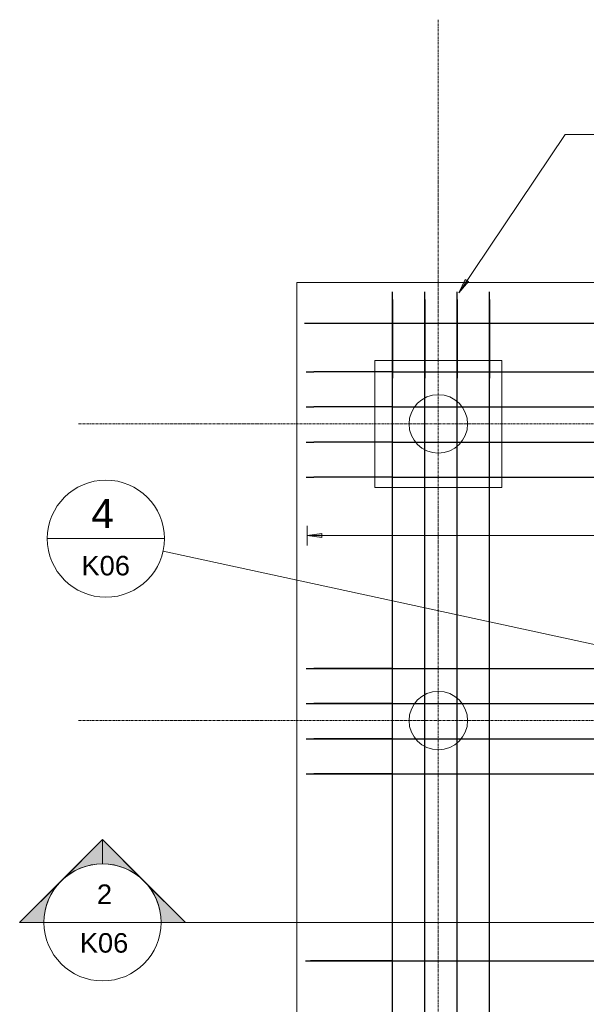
# Model space of a CAD drawing. Header units: millimetres. Extents: x -11210 to 34147, y -5506 to 4553.
# Tile 2 of 33: x -11210 to -8308, y -492 to 4553. Entities that reach past the tile are written whole.
import ezdxf

# ---------------------------------------------------------------- set-up
doc = ezdxf.new("R2010")
doc.units = ezdxf.units.MM
doc.linetypes.add('Linia siatki', pattern=[22.225, 12.7, -3.175, 3.175, -3.175])
for name, color, linetype, lineweight in [('A-ANNO-DIMS', 211, 'Continuous', 9), ('A-ANNO-DIMS-50', 211, 'Continuous', 9), ('A-ANNO-SYMB', 150, 'Continuous', 9), ('G-ANNO-SYMB', 111, 'Continuous', 9), ('S-FNDN', 32, 'Continuous', 15), ('S-GRID', 1, 'Continuous', 9), ('S-RBAR', 171, 'Continuous', 9), ('S-RBAR-IDEN', 171, 'Continuous', 9)]:
    doc.layers.add(name, color=color, linetype=linetype, lineweight=lineweight)
doc.styles.add('Arial_1', font='arial.ttf', dxfattribs={"height": 100})
doc.styles.add('Arial_2', font='arial.ttf', dxfattribs={"height": 150})
doc.styles.add('Arial_3', font='arial.ttf', dxfattribs={"height": 125})
doc.dimstyles.new('BP_Wymiarowanie_zbrojenie_płyty', dxfattribs={"dimscale": 304.8, "dimtxt": 102.02594, "dimasz": 0.328084, "dimexe": 0.164042, "dimexo": 0.0625, "dimgap": 0.032808, "dimtad": 1, "dimdec": 0, "dimlfac": 0.1, "dimzin": 0, "dimdsep": 46, "dimtxsty": 'Arial_3', "dimblk2": 'DOTBLANK', "dimsah": 1, "dimcen": 0.09, "dimazin": 0, "dimtfac": 1, "dimtdec": 4, "dimtix": 1, "dimtmove": 0, "dimatfit": 3, "dimfxl": 0.164042, "dimfxlon": 1, "dimtvp": 1, "dimtfill": 1, "dimtolj": 1, "dimtzin": 0, "dimarcsym": 2})
doc.dimstyles.new('BP_Wymiarowanie_zbrojenie_płyty_1', dxfattribs={"dimscale": 304.8, "dimtxt": 102.02594, "dimasz": 0.328084, "dimexe": 0.164042, "dimexo": 0.0625, "dimgap": 0.032808, "dimtad": 1, "dimdec": 0, "dimlfac": 0.1, "dimzin": 0, "dimdsep": 46, "dimtxsty": 'Arial_3', "dimblk1": 'DOTBLANK', "dimblk2": 'DOTBLANK', "dimsah": 1, "dimcen": 0.09, "dimazin": 0, "dimtfac": 1, "dimtdec": 4, "dimtix": 1, "dimtmove": 0, "dimatfit": 3, "dimfxl": 0.164042, "dimfxlon": 1, "dimtvp": 1, "dimtfill": 1, "dimtolj": 1, "dimtzin": 0, "dimarcsym": 2})

# ---------------------------------------------------------------- blocks, each defined once
blk = doc.blocks.new('PF-1 - PF-1-624972--1_20')
at = {"layer": 'S-FNDN', "lineweight": 9}
for p, q in [((-2840.7, 3206.5), (-9790.7, 3206.5)), ((-9790.7, 3206.5), (-9790.7, -3743.5))]:
    blk.add_line(p, q, dxfattribs=at)
at = {"layer": 'S-FNDN'}
for p, q in [((-8740.7, 2806.5), (-9390.7, 2806.5)), ((-9390.7, 2806.5), (-9390.7, 2156.5)), ((-8740.7, 2156.5), (-8740.7, 2806.5)), ((-9390.7, 2156.5), (-8740.7, 2156.5))]:
    blk.add_line(p, q, dxfattribs=at)
at = {"layer": 'S-FNDN', "lineweight": 9}
for centre, start, end in [((-9065.7, 2481.5), 0, 180), ((-9065.7, 2481.5), 180, 360), ((-9065.7, 961.5), 0, 180), ((-9065.7, 961.5), 180, 360)]:
    blk.add_arc(centre, 150, start, end, dxfattribs=at)
blk = doc.blocks.new('Przekrój - Etykieta Przekroju_M - Wypełniona-853--1_20')
at = {"layer": 'G-ANNO-SYMB'}
h = blk.add_hatch(color=256, dxfattribs=at)
edge = h.paths.add_edge_path()
edge.add_line((-6, 8.49), (-6, 6))
edge.add_arc((-6, 0), 6, 90, 135)
edge.add_line((-10.24, 4.24), (-6, 8.49))
h = blk.add_hatch(color=256, dxfattribs=at)
edge = h.paths.add_edge_path()
edge.add_line((-6, 8.49), (-1.76, 4.24))
edge.add_arc((-6, 0), 6, 45, 90)
edge.add_line((-6, 6), (-6, 8.49))
h = blk.add_hatch(color=256, dxfattribs=at)
edge = h.paths.add_edge_path()
edge.add_line((-14.49, 0), (-10.24, 4.24))
edge.add_arc((-6, 0), 6, 135, 180)
edge.add_line((-12, 0), (-14.49, 0))
h = blk.add_hatch(color=256, dxfattribs=at)
edge = h.paths.add_edge_path()
edge.add_line((2.49, 0), (0, 0))
edge.add_arc((-6, 0), 6, 360, 405)
edge.add_line((-1.76, 4.24), (2.49, 0))
for p, q in [((-6, 8.49), (-14.49, 0)), ((-6, 8.49), (-10.24, 4.24)), ((-6, 8.49), (2.49, 0)), ((-6, 6), (-6, 8.49)), ((-6, 8.49), (-6, 6)), ((-1.76, 4.24), (-6, 8.49)), ((-10.24, 4.24), (-14.49, 0)), ((2.49, 0), (-1.76, 4.24)), ((-14.49, 0), (-12, 0)), ((0, 0), (2.49, 0)), ((-12, 0), (-14.49, 0)), ((0, 0), (2.49, 0))]:
    blk.add_line(p, q, dxfattribs=at)
for start, end in [(360, 180), (90, 135), (45, 90), (135, 180), (360, 45), (180, 360)]:
    blk.add_arc((-6, 0), 6, start, end, dxfattribs=at)
blk = doc.blocks.new('DIMBLOCK142--1_20')
at = {"layer": 'A-ANNO-DIMS-50', "lineweight": 18}
blk.add_hatch(color=256, dxfattribs=at).paths.add_polyline_path([(-9736.7, 1909.6), (-9661.7, 1899.8), (-9661.7, 1919.5)])
at = {"layer": 'A-ANNO-DIMS-50'}
for q in [(-9736.7, 1959.6), (-9587.9, 1909.6), (-9736.7, 1859.6)]:
    blk.add_line((-9736.7, 1909.6), q, dxfattribs=at)
at = {"layer": 'A-ANNO-DIMS-50', "lineweight": 18}
for p, q in [((-9661.7, 1919.5), (-9736.7, 1909.6)), ((-9661.7, 1899.8), (-9661.7, 1919.5)), ((-9736.7, 1909.6), (-9661.7, 1899.8))]:
    blk.add_line(p, q, dxfattribs=at)
blk = doc.blocks.new('_DotBlank')
at = {"color": 0, "linetype": 'ByBlock', "lineweight": -2}
blk.add_line((-0.5, 0), (-1, 0), dxfattribs=at)
blk.add_circle((0, 0), 0.5, dxfattribs=at)
blk = doc.blocks.new('DIMBLOCK143--1_20')
at = {"layer": 'A-ANNO-DIMS-50'}
blk.add_line((-9587.9, 1909.6), (-9439.2, 1909.6), dxfattribs=at)
blk = doc.blocks.new('DIMBLOCK144--1_20')
at = {"layer": 'A-ANNO-DIMS-50'}
blk.add_line((-9439.2, 1909.6), (-9290.5, 1909.6), dxfattribs=at)
blk = doc.blocks.new('DIMBLOCK145--1_20')
at = {"layer": 'A-ANNO-DIMS-50'}
blk.add_line((-9290.5, 1909.6), (-9141.7, 1909.6), dxfattribs=at)
blk = doc.blocks.new('DIMBLOCK146--1_20')
at = {"layer": 'A-ANNO-DIMS-50'}
blk.add_line((-9141.7, 1909.6), (-8993, 1909.6), dxfattribs=at)
blk = doc.blocks.new('DIMBLOCK147--1_20')
at = {"layer": 'A-ANNO-DIMS-50'}
blk.add_line((-8993, 1909.6), (-8844.2, 1909.6), dxfattribs=at)
blk = doc.blocks.new('DIMBLOCK148--1_20')
at = {"layer": 'A-ANNO-DIMS-50'}
blk.add_line((-8844.2, 1909.6), (-8695.5, 1909.6), dxfattribs=at)
blk = doc.blocks.new('DIMBLOCK149--1_20')
at = {"layer": 'A-ANNO-DIMS-50'}
blk.add_line((-8695.5, 1909.6), (-8546.8, 1909.6), dxfattribs=at)
blk = doc.blocks.new('DIMBLOCK150--1_20')
at = {"layer": 'A-ANNO-DIMS-50'}
blk.add_line((-8546.8, 1909.6), (-8398, 1909.6), dxfattribs=at)
blk = doc.blocks.new('DIMBLOCK151--1_20')
at = {"layer": 'A-ANNO-DIMS-50'}
blk.add_line((-8398, 1909.6), (-8249.3, 1909.6), dxfattribs=at)
blk = doc.blocks.new('DIMBLOCK188--1_20')
at = {"layer": 'A-ANNO-DIMS-50', "lineweight": 18}
for points in [[(-9736.7, 1909.6), (-9661.7, 1899.8), (-9661.7, 1919.5)], [(-2894.7, 1909.6), (-2819.7, 1899.8), (-2819.7, 1919.5)]]:
    blk.add_hatch(color=256, dxfattribs=at).paths.add_polyline_path(points)
at = {"layer": 'A-ANNO-DIMS-50'}
for p, q in [((-9736.7, 1909.6), (-9736.7, 1959.6)), ((-3043.4, 1909.6), (-3043.4, 1959.6)), ((-2894.7, 1909.6), (-2894.7, 1959.6)), ((-9736.7, 1909.6), (-2769, 1909.6)), ((-9736.7, 1909.6), (-9587.9, 1909.6)), ((-9736.7, 1909.6), (-9736.7, 1859.6)), ((-9587.9, 1909.6), (-9439.2, 1909.6)), ((-9439.2, 1909.6), (-9290.5, 1909.6)), ((-9290.5, 1909.6), (-9141.7, 1909.6)), ((-9141.7, 1909.6), (-8993, 1909.6)), ((-8993, 1909.6), (-8844.2, 1909.6)), ((-8844.2, 1909.6), (-8695.5, 1909.6)), ((-8695.5, 1909.6), (-8546.8, 1909.6)), ((-8546.8, 1909.6), (-8398, 1909.6)), ((-8398, 1909.6), (-8249.3, 1909.6)), ((-8249.3, 1909.6), (-8100.5, 1909.6)), ((-8100.5, 1909.6), (-7951.8, 1909.6)), ((-7951.8, 1909.6), (-7803.1, 1909.6)), ((-7803.1, 1909.6), (-7654.3, 1909.6)), ((-7654.3, 1909.6), (-7505.6, 1909.6)), ((-7505.6, 1909.6), (-7356.8, 1909.6)), ((-7356.8, 1909.6), (-7208.1, 1909.6)), ((-7208.1, 1909.6), (-7059.4, 1909.6)), ((-7059.4, 1909.6), (-6910.6, 1909.6)), ((-6910.6, 1909.6), (-6761.9, 1909.6)), ((-6761.9, 1909.6), (-6613.2, 1909.6)), ((-6613.2, 1909.6), (-6464.4, 1909.6)), ((-6464.4, 1909.6), (-6315.7, 1909.6)), ((-6315.7, 1909.6), (-6166.9, 1909.6)), ((-6166.9, 1909.6), (-6018.2, 1909.6)), ((-6018.2, 1909.6), (-5869.5, 1909.6)), ((-5869.5, 1909.6), (-5720.7, 1909.6)), ((-5720.7, 1909.6), (-5572, 1909.6)), ((-5572, 1909.6), (-5423.2, 1909.6)), ((-5423.2, 1909.6), (-5274.5, 1909.6)), ((-5274.5, 1909.6), (-5125.8, 1909.6)), ((-5125.8, 1909.6), (-4977, 1909.6)), ((-4977, 1909.6), (-4828.3, 1909.6)), ((-4828.3, 1909.6), (-4679.5, 1909.6)), ((-4679.5, 1909.6), (-4530.8, 1909.6)), ((-4530.8, 1909.6), (-4382.1, 1909.6)), ((-4382.1, 1909.6), (-4233.3, 1909.6)), ((-4233.3, 1909.6), (-4084.6, 1909.6)), ((-4084.6, 1909.6), (-3935.8, 1909.6)), ((-3935.8, 1909.6), (-3787.1, 1909.6)), ((-3787.1, 1909.6), (-3638.4, 1909.6)), ((-3638.4, 1909.6), (-3489.6, 1909.6)), ((-3489.6, 1909.6), (-3340.9, 1909.6)), ((-3340.9, 1909.6), (-3192.2, 1909.6)), ((-3192.2, 1909.6), (-3043.4, 1909.6)), ((-3043.4, 1909.6), (-2769, 1909.6)), ((-3043.4, 1909.6), (-3043.4, 1859.6)), ((-2894.7, 1909.6), (-2894.7, 1859.6))]:
    blk.add_line(p, q, dxfattribs=at)
at = {"layer": 'A-ANNO-DIMS-50', "lineweight": 18}
for p, q in [((-9661.7, 1919.5), (-9736.7, 1909.6)), ((-9661.7, 1899.8), (-9661.7, 1919.5)), ((-2819.7, 1919.5), (-2894.7, 1909.6)), ((-2819.7, 1899.8), (-2819.7, 1919.5)), ((-9736.7, 1909.6), (-9661.7, 1899.8)), ((-2894.7, 1909.6), (-2819.7, 1899.8))]:
    blk.add_line(p, q, dxfattribs=at)
blk.add_circle((-3043.4, 1909.6), 50, dxfattribs=at)
blk = doc.blocks.new('_None')
blk = doc.blocks.new('Rzut konstrukcyjny - Symbol odwołania_M-156945--1_20')
at = {"layer": 'A-ANNO-SYMB'}
blk.add_line((-6, 0), (6, 0), dxfattribs=at)
for start, end in [(360, 180), (180, 360)]:
    blk.add_arc((0, 0), 6, start, end, dxfattribs=at)

msp = doc.modelspace()

# ---------------------------------------------------------------- hatches: boundary and pattern name
at = {"layer": 'S-RBAR-IDEN'}
msp.add_hatch(color=256, dxfattribs=at).paths.add_polyline_path([(-8961.2, 3154.2), (-8911.2, 3210.9), (-8927.6, 3221.9)])

# ---------------------------------------------------------------- linework, layer by layer
at = {"layer": 'A-ANNO-SYMB'}
msp.add_line((-8067.2, 1308.4), (-10474.9, 1830.4), dxfattribs=at)
at = {"layer": 'G-ANNO-SYMB'}
for p, q in [((-11085.3, -72.3), (-10485.3, -72.3)), ((-10485.3, -72.3), (-1628.5, -72.3))]:
    msp.add_line(p, q, dxfattribs=at)
at = {"layer": 'S-GRID', "linetype": 'Linia siatki'}
for p, q in [((-9065.7, 4552.8), (-9065.7, -5018.9)), ((-10909, 2481.5), (-1516.4, 2481.5)), ((-10909, 961.5), (-1516.4, 961.5))]:
    msp.add_line(p, q, dxfattribs=at)
at = {"layer": 'S-RBAR', "lineweight": 30}
for p, q in [((-9300.7, 3118.5), (-9300.7, 3158.5)), ((-9300.7, 3118.5), (-9300.7, 3158.5)), ((-9134.8, 3118.5), (-9134.8, 3158.5)), ((-9134.8, 3118.5), (-9134.8, 3158.5)), ((-8968.9, 3118.5), (-8968.9, 3158.5)), ((-8968.9, 3118.5), (-8968.9, 3158.5)), ((-8803, 3118.5), (-8803, 3158.5)), ((-8803, 3118.5), (-8803, 3158.5)), ((-9300.7, 3118.5), (-9300.7, 2716.5)), ((-9300.7, -3655.5), (-9300.7, 3118.5)), ((-9134.8, 3118.5), (-9134.8, 2716.5)), ((-9134.8, -3655.5), (-9134.8, 3118.5)), ((-8968.9, 3118.5), (-8968.9, 2716.5)), ((-8968.9, -3655.5), (-8968.9, 3118.5)), ((-8803, 3118.5), (-8803, 2716.5)), ((-8803, -3655.5), (-8803, 3118.5)), ((-9750.7, 2998.2), (-2880.7, 2998.2)), ((-9742.7, 2748.2), (-9702.7, 2748.2)), ((-9300.7, 2748.2), (-9702.7, 2748.2)), ((-9300.6, 2748.2), (-3330.7, 2748.2)), ((-9742.7, 2568.5), (-9702.7, 2568.5)), ((-9300.7, 2568.5), (-9702.7, 2568.5)), ((-9300.6, 2568.5), (-3330.7, 2568.5)), ((-9742.7, 2388.8), (-9702.7, 2388.8)), ((-9300.7, 2388.8), (-9702.7, 2388.8)), ((-9300.6, 2388.8), (-3330.7, 2388.8)), ((-9742.7, 2209.1), (-9702.7, 2209.1)), ((-9300.7, 2209.1), (-9702.7, 2209.1)), ((-9300.6, 2209.1), (-3330.7, 2209.1)), ((-9742.7, 1228.2), (-9702.7, 1228.2)), ((-9742.7, 1228.2), (-9702.7, 1228.2)), ((-9702.7, 1228.2), (-2928.7, 1228.2)), ((-9300.7, 1228.2), (-9702.7, 1228.2)), ((-9742.7, 1048.5), (-9702.7, 1048.5)), ((-9742.7, 1048.5), (-9702.7, 1048.5)), ((-9702.7, 1048.5), (-2928.7, 1048.5)), ((-9300.7, 1048.5), (-9702.7, 1048.5)), ((-9742.7, 868.8), (-9702.7, 868.8)), ((-9742.7, 868.8), (-9702.7, 868.8)), ((-9702.7, 868.8), (-2928.7, 868.8)), ((-9300.7, 868.8), (-9702.7, 868.8)), ((-9742.7, 689.1), (-9702.7, 689.1)), ((-9742.7, 689.1), (-9702.7, 689.1)), ((-9702.7, 689.1), (-2928.7, 689.1)), ((-9300.7, 689.1), (-9702.7, 689.1)), ((-9745.7, -268.5), (-9720.7, -268.5)), ((-9745.7, -268.5), (-9720.7, -268.5)), ((-9720.7, -268.5), (-2910.7, -268.5)), ((-9300.7, -268.5), (-9720.7, -268.5))]:
    msp.add_line(p, q, dxfattribs=at)
at = {"layer": 'S-RBAR-IDEN'}
for p, q in [((-8961.2, 3154.2), (-8416.7, 3965.2)), ((-8416.7, 3965.2), (-8058, 3965.2)), ((-8927.6, 3221.9), (-8961.2, 3154.2)), ((-8961.2, 3154.2), (-8911.2, 3210.9)), ((-8911.2, 3210.9), (-8927.6, 3221.9))]:
    msp.add_line(p, q, dxfattribs=at)

# ---------------------------------------------------------------- block references
at = {"layer": 'A-ANNO-SYMB', "xscale": 49.99999999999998, "yscale": 49.99999999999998, "zscale": 49.99999999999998}
msp.add_blockref('Rzut konstrukcyjny - Symbol odwołania_M-156945--1_20', (-10768.1, 1893.9), dxfattribs=at)
at = {"layer": 'G-ANNO-SYMB', "xscale": 49.99999999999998, "yscale": 49.99999999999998, "zscale": 49.99999999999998}
msp.add_blockref('Przekrój - Etykieta Przekroju_M - Wypełniona-853--1_20', (-10485.3, -72.3), dxfattribs=at)
at = {"layer": 'S-FNDN', "lineweight": 9}
msp.add_blockref('PF-1 - PF-1-624972--1_20', (0, 0), dxfattribs=at)

# ---------------------------------------------------------------- texts
at = {"layer": 'A-ANNO-SYMB', "attachment_point": 1}
for s, insert, char_height, width, style in [('\\fArial|b0|i0|c238|p34|;4', (-10843.1, 2097.7), 150, 144.304, 'Arial_2'), ('K06', (-10893.3, 1805.7), 100, 308.65, 'Arial_1')]:
    msp.add_mtext(s, dxfattribs=dict(at, insert=insert, char_height=char_height, width=width, style=style))
at = {"layer": 'G-ANNO-SYMB', "char_height": 100, "attachment_point": 1, "style": 'Arial_1'}
for s, insert, width in [('\\fArial|b0|i0|c238|p34|;2', (-10814.2, 122.1), 96.202), ('K06', (-10901.9, -127.3), 308.65)]:
    msp.add_mtext(s, dxfattribs=dict(at, insert=insert, width=width))

# ---------------------------------------------------------------- dimensions: what is measured, and where the dimension line sits
at = {"layer": 'A-ANNO-DIMS'}
for base, p1, p2, text, dimstyle, override, picture, middle in [((-2894.7, 1909.6), (-9736.7, 1959.6), (-2894.7, 1959.6), '46x15', 'BP_Wymiarowanie_zbrojenie_płyty', {"dimpost": '<>', "dimblk1": 'None', "dimblk2": 'None', "dimsah": 1, "dimfxl": 6842}, 'DIMBLOCK188--1_20', (-6315.7, 1983.5)), ((-9587.9, 1909.6), (-9736.7, 1959.6), (-9587.9, 1959.6), ' ', 'BP_Wymiarowanie_zbrojenie_płyty', {"dimpost": '<>', "dimfxl": 148.73913}, 'DIMBLOCK142--1_20', (-9662.3, 1909.6)), ((-9439.2, 1909.6), (-9587.9, 1959.6), (-9439.2, 1959.6), ' ', 'BP_Wymiarowanie_zbrojenie_płyty_1', {"dimpost": '<>', "dimfxl": 148.73913}, 'DIMBLOCK143--1_20', (-9513.6, 1909.6)), ((-9290.5, 1909.6), (-9439.2, 1959.6), (-9290.5, 1959.6), ' ', 'BP_Wymiarowanie_zbrojenie_płyty_1', {"dimpost": '<>', "dimfxl": 148.73913}, 'DIMBLOCK144--1_20', (-9364.8, 1909.6)), ((-9141.7, 1909.6), (-9290.5, 1959.6), (-9141.7, 1959.6), ' ', 'BP_Wymiarowanie_zbrojenie_płyty_1', {"dimpost": '<>', "dimfxl": 148.73913}, 'DIMBLOCK145--1_20', (-9216.1, 1909.6)), ((-8993, 1909.6), (-9141.7, 1959.6), (-8993, 1959.6), ' ', 'BP_Wymiarowanie_zbrojenie_płyty_1', {"dimpost": '<>', "dimfxl": 148.73913}, 'DIMBLOCK146--1_20', (-9067.3, 1909.6)), ((-8844.2, 1909.6), (-8993, 1959.6), (-8844.2, 1959.6), ' ', 'BP_Wymiarowanie_zbrojenie_płyty_1', {"dimpost": '<>', "dimfxl": 148.73913}, 'DIMBLOCK147--1_20', (-8918.6, 1909.6)), ((-8695.5, 1909.6), (-8844.2, 1959.6), (-8695.5, 1959.6), ' ', 'BP_Wymiarowanie_zbrojenie_płyty_1', {"dimpost": '<>', "dimfxl": 148.73913}, 'DIMBLOCK148--1_20', (-8769.9, 1909.6)), ((-8546.8, 1909.6), (-8695.5, 1959.6), (-8546.8, 1959.6), ' ', 'BP_Wymiarowanie_zbrojenie_płyty_1', {"dimpost": '<>', "dimfxl": 148.73913}, 'DIMBLOCK149--1_20', (-8621.1, 1909.6)), ((-8398, 1909.6), (-8546.8, 1959.6), (-8398, 1959.6), ' ', 'BP_Wymiarowanie_zbrojenie_płyty_1', {"dimpost": '<>', "dimfxl": 148.73913}, 'DIMBLOCK150--1_20', (-8472.4, 1909.6)), ((-8249.3, 1909.6), (-8398, 1959.6), (-8249.3, 1959.6), ' ', 'BP_Wymiarowanie_zbrojenie_płyty_1', {"dimpost": '<>', "dimfxl": 148.73913}, 'DIMBLOCK151--1_20', (-8323.7, 1909.6))]:
    dim = msp.add_linear_dim(base=base, p1=p1, p2=p2, text=text, dimstyle=dimstyle, override=override, dxfattribs=at)
    dim.commit()
    dim.dimension.update_dxf_attribs({"geometry": picture, "text_midpoint": middle})

doc.saveas('drawing.dxf')
